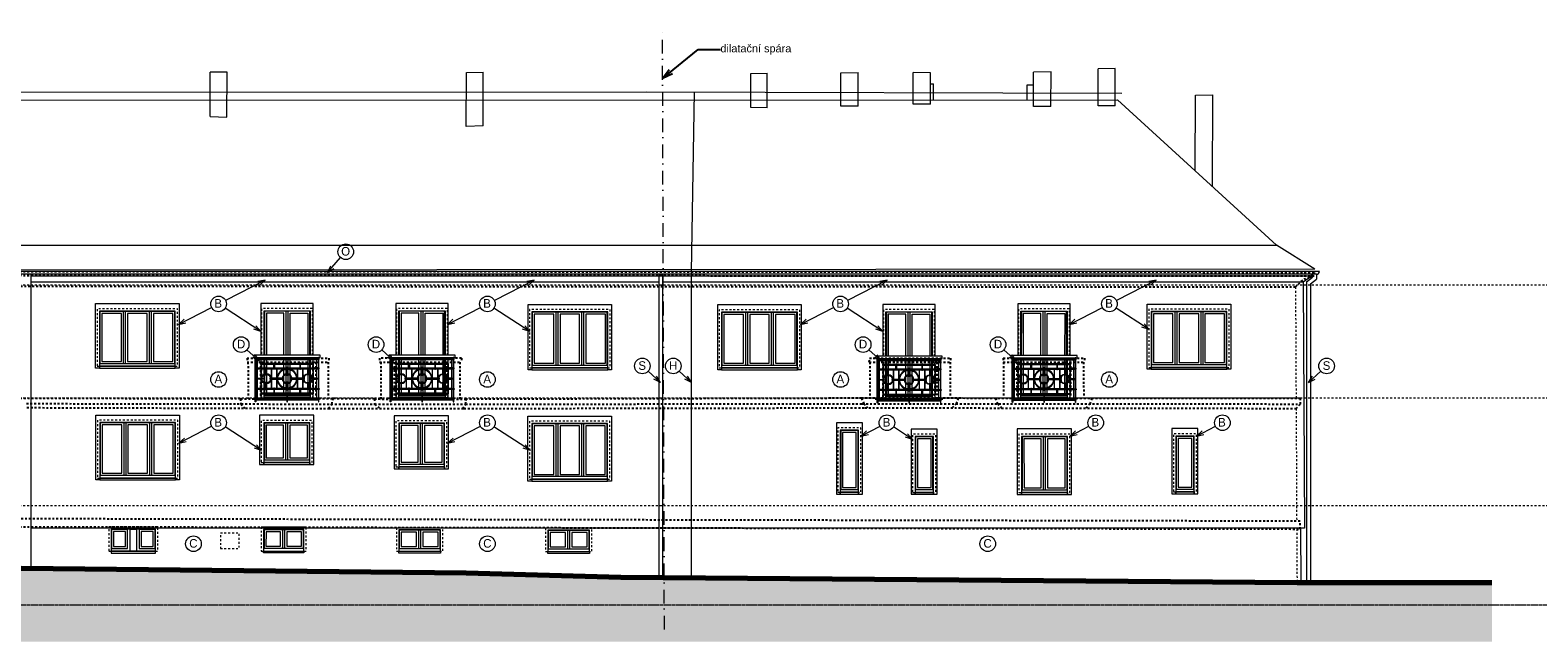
# Model space of a CAD drawing. Extents: x -52945 to 232648, y -59447 to 21255.
# Tile 19 of 21: x 77239 to 115844, y -28732 to -13073. Entities that reach past the tile are written whole.
import ezdxf

# ---------------------------------------------------------------- set-up
doc = ezdxf.new("R2010")
doc.units = 0
doc.header["$MEASUREMENT"] = 0
doc.linetypes.add('Čerchovaná', pattern=[670.277762, 352.777767, -176.388884, 0, -141.111112])
doc.linetypes.add('čárkovaná S', pattern=[100, 50, -50])
doc.layers.add('2D kreslení - obecné_Číslo_pera__241', color=9, linetype='Continuous', lineweight=13, true_color=0x808080)
doc.layers.add('vodorovné konstrukce_Číslo_pera__241', color=9, linetype='Continuous', lineweight=13, true_color=0x808080)
for name, color, linetype, lineweight in [('2D VÝPLNĚ_Číslo_pera__4', 91, 'Continuous', 13), ('2D ČÁRY_Číslo_pera__1', 7, 'Continuous', 15), ('2D ČÁRY_Číslo_pera__3', 150, 'Continuous', 13), ('blok P_hromosvody_Číslo_pera__1', 7, 'Continuous', 15), ('blok P_komíny_Číslo_pera__1', 7, 'Continuous', 15), ('blok P_pohled1_fasáda_Číslo_pera__1', 7, 'Continuous', 15), ('blok P_pohled1_fasáda_Číslo_pera__2', 1, 'Continuous', 25), ('blok P_pohled1_fasáda_Číslo_pera__3', 150, 'Continuous', 13), ('blok P_pohled1_střecha_Číslo_pera__1', 7, 'Continuous', 15), ('blok P_pohled1_terén_Číslo_pera__6', 190, 'Continuous', 70), ('blok P_pohled2_terén_Číslo_pera__1', 7, 'Continuous', 15), ('blok P_pohled2_terén_Číslo_pera__6', 190, 'Continuous', 70), ('KRESBA_Číslo_pera__1', 7, 'Continuous', 15), ('obrys_Číslo_pera__1', 7, 'Continuous', 15), ('POZNÁMKY.POPISKA_Číslo_pera__4', 91, 'Continuous', 13), ('POZNÁMKY.TEXT_Číslo_pera__4', 91, 'Continuous', 13)]:
    doc.layers.add(name, color=color, linetype=linetype, lineweight=lineweight)
doc.layers.add('vodorovné konstrukce', color=7, linetype='Continuous')
doc.styles.add('GENERATED_STYLE_1', font='arial.ttf')
doc.styles.add('GENERATED_STYLE_3', font='txt')
doc.styles.get("Standard").update_dxf_attribs({"font": 'txt', "bigfont": 'BIGFONT.SHX'})
doc.dimstyles.new('GENERATED_STYLE__3', dxfattribs={"dimtxt": 0.18, "dimasz": 273.6, "dimexe": 0.18, "dimexo": 0.0625, "dimgap": 0.09, "dimtad": 0, "dimtih": 1, "dimtoh": 1, "dimdec": 4, "dimzin": 0, "dimdsep": 46, "dimtxsty": 'Standard', "dimcen": 0.09, "dimadec": 0, "dimazin": 0, "dimtfac": 1, "dimtdec": 4, "dimtmove": 0, "dimatfit": 3, "dimldrblk": 'ARROWHEAD_3', "dimfxl": 1, "dimtolj": 1, "dimtzin": 0, "dimarcsym": 0})

# ---------------------------------------------------------------- blocks, each defined once
blk = doc.blocks.new('LINE_12097', base_point=(84854, -19278))
at = {"layer": 'vodorovné konstrukce_Číslo_pera__241', "linetype": 'Continuous'}
for q in [(85189, -18895), (84939, -19105), (85014, -19171)]:
    blk.add_line((84854, -19278), q, dxfattribs=at)
blk = doc.blocks.new('LINE_12099', base_point=(93381, -22092))
at = {"layer": 'vodorovné konstrukce_Číslo_pera__241', "linetype": 'Continuous'}
for q in [(93062, -21804), (93209, -22004), (93276, -21930)]:
    blk.add_line((93381, -22092), q, dxfattribs=at)
blk = doc.blocks.new('LINE_12100', base_point=(109968, -22092))
at = {"layer": 'vodorovné konstrukce_Číslo_pera__241', "linetype": 'Continuous'}
for q in [(110287, -21804), (110074, -21930), (110140, -22004)]:
    blk.add_line((109968, -22092), q, dxfattribs=at)
blk = doc.blocks.new('LINE_12101', base_point=(94174, -22092))
at = {"layer": 'vodorovné konstrukce_Číslo_pera__241', "linetype": 'Continuous'}
for q in [(93856, -21804), (94002, -22004), (94069, -21930)]:
    blk.add_line((94174, -22092), q, dxfattribs=at)
blk = doc.blocks.new('LINE_12110', base_point=(81044, -23644))
at = {"layer": 'vodorovné konstrukce_Číslo_pera__241', "linetype": 'Continuous'}
for q in [(81886, -23214), (81187, -23515), (81233, -23604)]:
    blk.add_line((81044, -23644), q, dxfattribs=at)
blk = doc.blocks.new('LINE_12111', base_point=(83163, -23836))
at = {"layer": 'vodorovné konstrukce_Číslo_pera__241', "linetype": 'Continuous'}
for q in [(82232, -23232), (82980, -23776), (83034, -23692)]:
    blk.add_line((83163, -23836), q, dxfattribs=at)
blk = doc.blocks.new('LINE_12112', base_point=(81038, -20605))
at = {"layer": 'vodorovné konstrukce_Číslo_pera__241', "linetype": 'Continuous'}
for q in [(81886, -20172), (81181, -20475), (81227, -20564)]:
    blk.add_line((81038, -20605), q, dxfattribs=at)
blk = doc.blocks.new('LINE_12113', base_point=(83149, -20784))
at = {"layer": 'vodorovné konstrukce_Číslo_pera__241', "linetype": 'Continuous'}
for q in [(82232, -20190), (82965, -20724), (83019, -20640)]:
    blk.add_line((83149, -20784), q, dxfattribs=at)
blk = doc.blocks.new('LINE_12114', base_point=(83258, -19471))
at = {"layer": 'vodorovné konstrukce_Číslo_pera__241', "linetype": 'Continuous'}
for q in [(82242, -19990), (83069, -19511), (83115, -19600)]:
    blk.add_line((83258, -19471), q, dxfattribs=at)
blk = doc.blocks.new('LINE_12115', base_point=(87928, -23644))
at = {"layer": 'vodorovné konstrukce_Číslo_pera__241', "linetype": 'Continuous'}
for q in [(88770, -23214), (88072, -23515), (88117, -23604)]:
    blk.add_line((87928, -23644), q, dxfattribs=at)
blk = doc.blocks.new('LINE_12116', base_point=(90048, -23836))
at = {"layer": 'vodorovné konstrukce_Číslo_pera__241', "linetype": 'Continuous'}
for q in [(89116, -23232), (89864, -23776), (89918, -23692)]:
    blk.add_line((90048, -23836), q, dxfattribs=at)
blk = doc.blocks.new('LINE_12117', base_point=(87922, -20605))
at = {"layer": 'vodorovné konstrukce_Číslo_pera__241', "linetype": 'Continuous'}
for q in [(88770, -20172), (88066, -20475), (88111, -20564)]:
    blk.add_line((87922, -20605), q, dxfattribs=at)
blk = doc.blocks.new('LINE_12118', base_point=(90033, -20784))
at = {"layer": 'vodorovné konstrukce_Číslo_pera__241', "linetype": 'Continuous'}
for q in [(89116, -20190), (89850, -20724), (89904, -20640)]:
    blk.add_line((90033, -20784), q, dxfattribs=at)
blk = doc.blocks.new('LINE_12119', base_point=(90143, -19471))
at = {"layer": 'vodorovné konstrukce_Číslo_pera__241', "linetype": 'Continuous'}
for q in [(89126, -19990), (89954, -19511), (89999, -19600)]:
    blk.add_line((90143, -19471), q, dxfattribs=at)
blk = doc.blocks.new('LINE_12124', base_point=(98513, -23463))
at = {"layer": 'vodorovné konstrukce_Číslo_pera__241', "linetype": 'Continuous'}
for q in [(99000, -23214), (98657, -23333), (98702, -23422)]:
    blk.add_line((98513, -23463), q, dxfattribs=at)
blk = doc.blocks.new('LINE_12123', base_point=(99836, -23549))
at = {"layer": 'vodorovné konstrukce_Číslo_pera__241', "linetype": 'Continuous'}
for q in [(99346, -23232), (99652, -23490), (99706, -23406)]:
    blk.add_line((99836, -23549), q, dxfattribs=at)
blk = doc.blocks.new('LINE_12120', base_point=(96965, -20605))
at = {"layer": 'vodorovné konstrukce_Číslo_pera__241', "linetype": 'Continuous'}
for q in [(97812, -20172), (97108, -20475), (97153, -20564)]:
    blk.add_line((96965, -20605), q, dxfattribs=at)
blk = doc.blocks.new('LINE_12121', base_point=(99075, -20784))
at = {"layer": 'vodorovné konstrukce_Číslo_pera__241', "linetype": 'Continuous'}
for q in [(98158, -20190), (98892, -20724), (98946, -20640)]:
    blk.add_line((99075, -20784), q, dxfattribs=at)
blk = doc.blocks.new('LINE_12122', base_point=(99185, -19471))
at = {"layer": 'vodorovné konstrukce_Číslo_pera__241', "linetype": 'Continuous'}
for q in [(98168, -19990), (98996, -19511), (99041, -19600)]:
    blk.add_line((99185, -19471), q, dxfattribs=at)
blk = doc.blocks.new('LINE_12125', base_point=(103859, -23463))
at = {"layer": 'vodorovné konstrukce_Číslo_pera__241', "linetype": 'Continuous'}
for q in [(104346, -23214), (104003, -23333), (104048, -23422)]:
    blk.add_line((103859, -23463), q, dxfattribs=at)
blk = doc.blocks.new('LINE_12126', base_point=(107102, -23463))
at = {"layer": 'vodorovné konstrukce_Číslo_pera__241', "linetype": 'Continuous'}
for q in [(107589, -23214), (107245, -23333), (107291, -23422)]:
    blk.add_line((107102, -23463), q, dxfattribs=at)
blk = doc.blocks.new('LINE_12127', base_point=(103849, -20605))
at = {"layer": 'vodorovné konstrukce_Číslo_pera__241', "linetype": 'Continuous'}
for q in [(104697, -20172), (103992, -20475), (104038, -20564)]:
    blk.add_line((103849, -20605), q, dxfattribs=at)
blk = doc.blocks.new('LINE_12128', base_point=(105889, -20738))
at = {"layer": 'vodorovné konstrukce_Číslo_pera__241', "linetype": 'Continuous'}
for q in [(105043, -20190), (105705, -20678), (105760, -20595)]:
    blk.add_line((105889, -20738), q, dxfattribs=at)
blk = doc.blocks.new('LINE_12129', base_point=(106069, -19471))
at = {"layer": 'vodorovné konstrukce_Číslo_pera__241', "linetype": 'Continuous'}
for q in [(105053, -19990), (105880, -19511), (105926, -19600)]:
    blk.add_line((106069, -19471), q, dxfattribs=at)
blk = doc.blocks.new('LINE_12132', base_point=(83109, -21544))
at = {"layer": 'vodorovné konstrukce_Číslo_pera__241', "linetype": 'Continuous'}
for q in [(82790, -21257), (82937, -21456), (83004, -21382)]:
    blk.add_line((83109, -21544), q, dxfattribs=at)
blk = doc.blocks.new('LINE_12133', base_point=(86564, -21544))
at = {"layer": 'vodorovné konstrukce_Číslo_pera__241', "linetype": 'Continuous'}
for q in [(86246, -21257), (86392, -21456), (86459, -21382)]:
    blk.add_line((86564, -21544), q, dxfattribs=at)
blk = doc.blocks.new('LINE_12134', base_point=(99035, -21544))
at = {"layer": 'vodorovné konstrukce_Číslo_pera__241', "linetype": 'Continuous'}
for q in [(98717, -21257), (98863, -21456), (98930, -21382)]:
    blk.add_line((99035, -21544), q, dxfattribs=at)
blk = doc.blocks.new('LINE_12135', base_point=(102491, -21544))
at = {"layer": 'vodorovné konstrukce_Číslo_pera__241', "linetype": 'Continuous'}
for q in [(102172, -21257), (102319, -21456), (102386, -21382)]:
    blk.add_line((102491, -21544), q, dxfattribs=at)
blk = doc.blocks.new('ARROWHEAD_3')
at = {"linetype": 'Continuous'}
blk.add_line((0, 0), (-1, 0), dxfattribs=at)
at = {"linetype": 'Continuous', "flags": 128}
blk.add_lwpolyline([(-1, 0.2679), (0, 0), (-1, -0.2679)], dxfattribs=at)

msp = doc.modelspace()

# ---------------------------------------------------------------- hatches: boundary and pattern name
at = {"layer": '2D VÝPLNĚ_Číslo_pera__4', "linetype": 'Continuous'}
msp.add_hatch(color=256, dxfattribs=at).paths.add_polyline_path([(56045, -26388), (56045, -28732), (114668, -28732), (114668, -27211), (109678, -27211), (92367, -27079), (88400, -26965), (76053, -26836), (61036, -26388)], flags=0)

# ---------------------------------------------------------------- linework, layer by layer
at = {"layer": '2D kreslení - obecné_Číslo_pera__241', "linetype": 'Continuous'}
for centre in [(85321, -18745), (82064, -20081), (88948, -20081), (97990, -20081), (104875, -20081), (82642, -21123), (86097, -21123), (98568, -21123), (102024, -21123), (92914, -21670), (93707, -21670), (110436, -21670), (82064, -22016), (88948, -22016), (97990, -22016), (104875, -22016), (82064, -23123), (88948, -23123), (99178, -23123), (104524, -23123), (107767, -23123), (81421, -26222), (88948, -26222), (101758, -26222)]:
    msp.add_circle(centre, 200, dxfattribs=at)
at = {"layer": '2D ČÁRY_Číslo_pera__1', "linetype": 'Čerchovaná'}
msp.add_line((93479, -28420), (93430, -13073), dxfattribs=at)
at = {"layer": '2D ČÁRY_Číslo_pera__1', "linetype": 'Continuous'}
for p, q in [((110138, -19195), (109149, -18577)), ((77262, -26848), (77262, -19323)), ((93341, -19367), (77262, -19367)), ((77262, -19517), (93341, -19517)), ((93341, -27087), (93341, -19323)), ((93441, -27087), (93441, -19323)), ((110038, -19367), (93441, -19367)), ((93441, -19517), (109838, -19517)), ((110077, -19323), (110077, -19400)), ((110177, -19323), (110177, -19450)), ((93341, -25819), (77262, -25819)), ((109870, -25819), (93441, -25819))]:
    msp.add_line(p, q, dxfattribs=at)
at = {"layer": '2D ČÁRY_Číslo_pera__1', "linetype": 'Continuous', "flags": 128}
for points in [[(79014, -21675), (79014, -21725), (78914, -21725), (78914, -20074), (81054, -20074), (81054, -21725), (80954, -21725), (80954, -21675)], [(84487, -21395), (84487, -20070), (83147, -20070), (83147, -21395)], [(87942, -21395), (87942, -20070), (86602, -20070), (86602, -21395)], [(79684, -21605), (79684, -20275), (79624, -20275), (79624, -21605)], [(80344, -21605), (80344, -20275), (80284, -20275), (80284, -21605)], [(83227, -21395), (83227, -20260), (84407, -20260), (84407, -21395)], [(84397, -21395), (84397, -20270), (83237, -20270), (83237, -21395)], [(83737, -21395), (83737, -20320), (83287, -20320), (83287, -21395)], [(83847, -21395), (83847, -20270), (83787, -20270), (83787, -21395)], [(83897, -21395), (83897, -20320), (84347, -20320), (84347, -21395)], [(86682, -21395), (86682, -20260), (87862, -20260), (87862, -21395)], [(87852, -21395), (87852, -20270), (86692, -20270), (86692, -21395)], [(87192, -21395), (87192, -20320), (86742, -20320), (86742, -21395)], [(87302, -21395), (87302, -20270), (87242, -20270), (87242, -21395)], [(87352, -21395), (87352, -20320), (87802, -20320), (87802, -21395)], [(90087, -21715), (90087, -21765), (89987, -21765), (89987, -20094), (92127, -20094), (92127, -21765), (92027, -21765), (92027, -21715)], [(90757, -21645), (90757, -20295), (90697, -20295), (90697, -21645)], [(91417, -21645), (91417, -20295), (91357, -20295), (91357, -21645)], [(94944, -21721), (94944, -21771), (94844, -21771), (94844, -20100), (96984, -20100), (96984, -21771), (96884, -21771), (96884, -21721)], [(95614, -21651), (95614, -20301), (95554, -20301), (95554, -21651)], [(96274, -21651), (96274, -20301), (96214, -20301), (96214, -21651)], [(100413, -21421), (100413, -20096), (99073, -20096), (99073, -21421)], [(99153, -21421), (99153, -20286), (100333, -20286), (100333, -21421)], [(100323, -21421), (100323, -20296), (99163, -20296), (99163, -21421)], [(99663, -21421), (99663, -20346), (99213, -20346), (99213, -21421)], [(99773, -21421), (99773, -20296), (99713, -20296), (99713, -21421)], [(99823, -21421), (99823, -20346), (100273, -20346), (100273, -21421)], [(103868, -21404), (103869, -20079), (102529, -20079), (102528, -21404)], [(102608, -21404), (102609, -20269), (103789, -20269), (103788, -21404)], [(103778, -21404), (103779, -20279), (102619, -20279), (102618, -21404)], [(103118, -21404), (103119, -20329), (102669, -20329), (102668, -21404)], [(103228, -21404), (103229, -20279), (103169, -20279), (103168, -21404)], [(103278, -21404), (103279, -20329), (103729, -20329), (103728, -21404)], [(105941, -21705), (105941, -21755), (105841, -21755), (105841, -20084), (107981, -20084), (107981, -21755), (107881, -21755), (107881, -21705)], [(106611, -21635), (106611, -20285), (106551, -20285), (106551, -21635)], [(107271, -21635), (107271, -20285), (107211, -20285), (107211, -21635)], [(83147, -21455), (83147, -22490)], [(83227, -22490), (83227, -21455)], [(83237, -21455), (83237, -22420), (84397, -22420), (84397, -21455)], [(83287, -21455), (83287, -22370), (83737, -22370), (83737, -21455)], [(83787, -21455), (83787, -22420), (83847, -22420), (83847, -21455)], [(84347, -21455), (84347, -22370), (83897, -22370), (83897, -21455)], [(84407, -21455), (84407, -22490)], [(84487, -22490), (84487, -21455)], [(86602, -21455), (86602, -22490)], [(86682, -22490), (86682, -21455)], [(86692, -21455), (86692, -22420), (87852, -22420), (87852, -21455)], [(86742, -21455), (86742, -22370), (87192, -22370), (87192, -21455)], [(87242, -21455), (87242, -22420), (87302, -22420), (87302, -21455)], [(87802, -21455), (87802, -22370), (87352, -22370), (87352, -21455)], [(87862, -21455), (87862, -22490)], [(87942, -22490), (87942, -21455)], [(99073, -21481), (99073, -22516)], [(99153, -22516), (99153, -21481)], [(99163, -21481), (99163, -22446), (100323, -22446), (100323, -21481)], [(99213, -21481), (99213, -22396), (99663, -22396), (99663, -21481)], [(99713, -21481), (99713, -22446), (99773, -22446), (99773, -21481)], [(100273, -21481), (100273, -22396), (99823, -22396), (99823, -21481)], [(100333, -21481), (100333, -22516)], [(100413, -22516), (100413, -21481)], [(102528, -21464), (102528, -22499)], [(102608, -22499), (102608, -21464)], [(102618, -21464), (102618, -22429), (103778, -22429), (103778, -21464)], [(102668, -21464), (102668, -22379), (103118, -22379), (103118, -21464)], [(103168, -21464), (103168, -22429), (103228, -22429), (103228, -21464)], [(103728, -21464), (103728, -22379), (103278, -22379), (103278, -21464)], [(103788, -21464), (103788, -22499)], [(103868, -22499), (103868, -21464)], [(84407, -22490), (84407, -22465), (83227, -22465), (83227, -22490)], [(87862, -22490), (87862, -22465), (86682, -22465), (86682, -22490)], [(100333, -22516), (100333, -22491), (99153, -22491), (99153, -22516)], [(103788, -22499), (103788, -22474), (102608, -22474), (102608, -22499)], [(79024, -24538), (79024, -24588), (78924, -24588), (78924, -22927), (81064, -22927), (81064, -24588), (80964, -24588), (80964, -24538)], [(79694, -24468), (79694, -23128), (79634, -23128), (79634, -24468)], [(80354, -24468), (80354, -23128), (80294, -23128), (80294, -24468)], [(84399, -24140), (84399, -24190), (84499, -24190), (84499, -22932), (83112, -22932), (83112, -24190), (83226, -24190), (83226, -24140)], [(83836, -24070), (83836, -23133), (83776, -23133), (83776, -24070)], [(87848, -24251), (87848, -24301), (87948, -24301), (87948, -22943), (86561, -22943), (86561, -24301), (86675, -24301), (86675, -24251)], [(87285, -24181), (87285, -23144), (87225, -23144), (87225, -24181)], [(90086, -24565), (90086, -24615), (89986, -24615), (89986, -22954), (92126, -22954), (92126, -24615), (92026, -24615), (92026, -24565)], [(90756, -24495), (90756, -23155), (90696, -23155), (90696, -24495)], [(91416, -24495), (91416, -23155), (91356, -23155), (91356, -24495)], [(98453, -24904), (98453, -24954), (98553, -24954), (98553, -23123), (97883, -23123), (97883, -24954), (97983, -24954), (97983, -24904)], [(100366, -24905), (100366, -24955), (100466, -24955), (100466, -23284), (99796, -23284), (99796, -24955), (99896, -24955), (99896, -24905)], [(103801, -24910), (103801, -24960), (103901, -24960), (103899, -23282), (102512, -23282), (102513, -24960), (102627, -24960), (102627, -24910)], [(103237, -24840), (103236, -23483), (103176, -23483), (103177, -24840)], [(107042, -24893), (107042, -24943), (107142, -24943), (107142, -23272), (106472, -23272), (106472, -24943), (106572, -24943), (106572, -24893)], [(83762, -26337), (83763, -25867), (83703, -25867), (83702, -26337)], [(87244, -26343), (87244, -25873), (87184, -25873), (87184, -26343)], [(91059, -26350), (91059, -25880), (90999, -25880), (90999, -26350)]]:
    msp.add_lwpolyline(points, dxfattribs=at)
at = {"layer": '2D ČÁRY_Číslo_pera__1', "linetype": 'čárkovaná S', "flags": 128}
for points in [[(78954, -21675), (81014, -21675), (81014, -20205), (78954, -20205)], [(90027, -21715), (92087, -21715), (92087, -20225), (90027, -20225)], [(94884, -21721), (96944, -21721), (96944, -20231), (94884, -20231)], [(105881, -21705), (107941, -21705), (107941, -20215), (105881, -20215)], [(78964, -24538), (81024, -24538), (81024, -23058), (78964, -23058)], [(83152, -24140), (84459, -24140), (84459, -23063), (83152, -23063)], [(86601, -24251), (87908, -24251), (87908, -23074), (86601, -23074)], [(90026, -24565), (92086, -24565), (92086, -23085), (90026, -23085)], [(97923, -24904), (98513, -24904), (98513, -23254), (97923, -23254)], [(99836, -24905), (100426, -24905), (100426, -23415), (99836, -23415)], [(102553, -24910), (103861, -24910), (103859, -23413), (102552, -23413)], [(106512, -24893), (107102, -24893), (107102, -23403), (106512, -23403)], [(79252, -26409), (80512, -26409), (80512, -25789), (79252, -25789)], [(83157, -26407), (84307, -26407), (84308, -25797), (83158, -25797)], [(86619, -26413), (87809, -26413), (87809, -25803), (86619, -25803)], [(90434, -26420), (91624, -26420), (91624, -25810), (90434, -25810)], [(82111, -26341), (82591, -26341), (82591, -25951), (82112, -25951)]]:
    msp.add_lwpolyline(points, close=True, dxfattribs=at)
at = {"layer": '2D ČÁRY_Číslo_pera__1', "linetype": 'Continuous', "flags": 128}
for points in [[(79014, -21675), (80954, -21675), (80954, -20265), (79014, -20265)], [(79024, -21605), (80944, -21605), (80944, -20275), (79024, -20275)], [(79074, -21555), (79574, -21555), (79574, -20325), (79074, -20325)], [(79734, -21555), (80234, -21555), (80234, -20325), (79734, -20325)], [(80394, -21555), (80894, -21555), (80894, -20325), (80394, -20325)], [(90087, -21715), (92027, -21715), (92027, -20285), (90087, -20285)], [(90097, -21645), (92017, -21645), (92017, -20295), (90097, -20295)], [(90147, -21595), (90647, -21595), (90647, -20345), (90147, -20345)], [(90807, -21595), (91307, -21595), (91307, -20345), (90807, -20345)], [(91467, -21595), (91967, -21595), (91967, -20345), (91467, -20345)], [(94944, -21721), (96884, -21721), (96884, -20291), (94944, -20291)], [(94954, -21651), (96874, -21651), (96874, -20301), (94954, -20301)], [(95004, -21601), (95504, -21601), (95504, -20351), (95004, -20351)], [(95664, -21601), (96164, -21601), (96164, -20351), (95664, -20351)], [(96324, -21601), (96824, -21601), (96824, -20351), (96324, -20351)], [(105941, -21705), (107881, -21705), (107881, -20275), (105941, -20275)], [(105951, -21635), (107871, -21635), (107871, -20285), (105951, -20285)], [(106001, -21585), (106501, -21585), (106501, -20335), (106001, -20335)], [(106661, -21585), (107161, -21585), (107161, -20335), (106661, -20335)], [(107321, -21585), (107821, -21585), (107821, -20335), (107321, -20335)], [(79024, -24538), (80964, -24538), (80964, -23118), (79024, -23118)], [(79034, -24468), (80954, -24468), (80954, -23128), (79034, -23128)], [(83226, -24140), (84399, -24140), (84399, -23123), (83226, -23123)], [(83236, -24070), (84389, -24070), (84389, -23133), (83236, -23133)], [(86675, -24251), (87848, -24251), (87848, -23134), (86675, -23134)], [(86685, -24181), (87838, -24181), (87838, -23144), (86685, -23144)], [(90086, -24565), (92026, -24565), (92026, -23145), (90086, -23145)], [(90096, -24495), (92016, -24495), (92016, -23155), (90096, -23155)], [(79084, -24418), (79584, -24418), (79584, -23178), (79084, -23178)], [(79744, -24418), (80244, -24418), (80244, -23178), (79744, -23178)], [(80404, -24418), (80904, -24418), (80904, -23178), (80404, -23178)], [(83286, -24020), (83726, -24020), (83726, -23183), (83286, -23183)], [(83886, -24020), (84339, -24020), (84339, -23183), (83886, -23183)], [(86735, -24131), (87175, -24131), (87175, -23194), (86735, -23194)], [(87335, -24131), (87788, -24131), (87788, -23194), (87335, -23194)], [(90146, -24445), (90646, -24445), (90646, -23205), (90146, -23205)], [(90806, -24445), (91306, -24445), (91306, -23205), (90806, -23205)], [(91466, -24445), (91966, -24445), (91966, -23205), (91466, -23205)], [(97983, -24904), (98453, -24904), (98453, -23314), (97983, -23314)], [(97993, -24834), (98443, -24834), (98443, -23324), (97993, -23324)], [(98043, -24784), (98393, -24784), (98393, -23374), (98043, -23374)], [(99896, -24905), (100366, -24905), (100366, -23475), (99896, -23475)], [(99906, -24835), (100356, -24835), (100356, -23485), (99906, -23485)], [(99956, -24785), (100306, -24785), (100306, -23535), (99956, -23535)], [(102627, -24910), (103801, -24910), (103799, -23473), (102626, -23473)], [(102637, -24840), (103791, -24840), (103789, -23483), (102636, -23483)], [(102687, -24790), (103127, -24790), (103126, -23533), (102686, -23533)], [(103287, -24790), (103741, -24790), (103739, -23533), (103286, -23533)], [(106572, -24893), (107042, -24893), (107042, -23463), (106572, -23463)], [(106582, -24823), (107032, -24823), (107032, -23473), (106582, -23473)], [(106632, -24773), (106982, -24773), (106982, -23523), (106632, -23523)], [(79312, -26409), (80452, -26409), (80452, -25849), (79312, -25849)], [(79322, -26339), (79732, -26339), (79732, -25859), (79322, -25859)], [(79802, -25849), (79962, -25849), (79962, -26410), (79802, -26410)], [(80032, -26340), (80442, -26340), (80442, -25860), (80032, -25860)], [(83217, -26407), (84247, -26407), (84248, -25857), (83218, -25857)], [(86679, -26413), (87749, -26413), (87749, -25863), (86679, -25863)], [(79372, -26289), (79682, -26289), (79682, -25909), (79372, -25909)], [(80082, -26290), (80392, -26290), (80392, -25910), (80082, -25910)], [(83227, -26337), (84237, -26337), (84238, -25867), (83228, -25867)], [(83277, -26287), (83652, -26287), (83653, -25917), (83278, -25917)], [(84187, -26287), (84188, -25917), (83813, -25917), (83812, -26287)], [(86689, -26343), (87739, -26343), (87739, -25873), (86689, -25873)], [(86739, -26293), (87134, -26293), (87134, -25923), (86739, -25923)], [(87689, -26293), (87689, -25923), (87294, -25923), (87294, -26293)], [(90494, -26420), (91564, -26420), (91564, -25870), (90494, -25870)], [(90504, -26350), (91554, -26350), (91554, -25880), (90504, -25880)], [(90554, -26300), (90949, -26300), (90949, -25930), (90554, -25930)], [(91504, -26300), (91504, -25930), (91109, -25930), (91109, -26300)], [(79312, -26409), (79312, -26459), (80452, -26459), (80452, -26409)], [(83217, -26407), (84247, -26407), (84247, -26457), (83217, -26457)], [(86679, -26413), (87749, -26413), (87749, -26463), (86679, -26463)], [(90494, -26420), (91564, -26420), (91564, -26470), (90494, -26470)]]:
    msp.add_lwpolyline(points, close=True, dxfattribs=at)
at = {"layer": '2D ČÁRY_Číslo_pera__1', "linetype": 'čárkovaná S', "flags": 128}
for points in [[(84467, -21395), (84467, -20200), (83167, -20200), (83167, -21395)], [(87922, -21395), (87922, -20200), (86622, -20200), (86622, -21395)], [(100393, -21421), (100393, -20226), (99093, -20226), (99093, -21421)], [(103848, -21404), (103849, -20209), (102549, -20209), (102548, -21404)], [(83167, -21455), (83167, -22490), (83227, -22490)], [(84467, -21455), (84467, -22490), (84407, -22490)], [(86622, -21455), (86622, -22490), (86682, -22490)], [(87922, -21455), (87922, -22490), (87862, -22490)], [(99093, -21481), (99093, -22516), (99153, -22516)], [(100393, -21481), (100393, -22516), (100333, -22516)], [(102548, -21464), (102548, -22499), (102608, -22499)], [(103848, -21464), (103848, -22499), (103788, -22499)]]:
    msp.add_lwpolyline(points, dxfattribs=at)
at = {"layer": '2D ČÁRY_Číslo_pera__3', "linetype": 'čárkovaná S'}
for p, q in [((171111, -19597), (-52945, -19597)), ((171111, -22497), (-52945, -22497)), ((171111, -25247), (-52945, -25247)), ((171111, -27797), (-5492, -27797)), ((232648, -27797), (56045, -27797))]:
    msp.add_line(p, q, dxfattribs=at)
at = {"layer": 'blok P_hromosvody_Číslo_pera__1', "linetype": 'Continuous'}
for p, q in [((65411, -14663), (93010, -14653)), ((93010, -14653), (105190, -14690)), ((94174, -19262), (94251, -14657)), ((94174, -27093), (94174, -19262))]:
    msp.add_line(p, q, dxfattribs=at)
at = {"layer": 'blok P_komíny_Číslo_pera__1', "linetype": 'Continuous'}
for p, q in [((81846, -15285), (81847, -14148)), ((82281, -14149), (81847, -14148)), ((82279, -15302), (82281, -14149)), ((88407, -15536), (88409, -14156)), ((88409, -14156), (88841, -14150)), ((88839, -15526), (88841, -14150)), ((95689, -15053), (95690, -14185)), ((95690, -14185), (96111, -14172)), ((96110, -15062), (96111, -14172)), ((97995, -15017), (97996, -14161)), ((97996, -14161), (98438, -14158)), ((98437, -15018), (98438, -14158)), ((99845, -14969), (99847, -14160)), ((100293, -14162), (99847, -14160)), ((100292, -14969), (100293, -14162)), ((102932, -15029), (102934, -14146)), ((103379, -14142), (102934, -14146)), ((103377, -15027), (103379, -14142)), ((104583, -15014), (104585, -14059)), ((105020, -14055), (104585, -14059)), ((105019, -15014), (105020, -14055)), ((100293, -14450), (100372, -14450)), ((100371, -14855), (100372, -14450)), ((102768, -14472), (102933, -14469)), ((102768, -14854), (102768, -14472)), ((96110, -15062), (95689, -15053)), ((98437, -15018), (97995, -15017)), ((100292, -14969), (99845, -14969)), ((103377, -15027), (102932, -15029)), ((105019, -15014), (104583, -15014)), ((107073, -16677), (107075, -14733)), ((107075, -14733), (107519, -14730)), ((107516, -17083), (107519, -14730)), ((81846, -15285), (82279, -15302)), ((88839, -15526), (88407, -15536))]:
    msp.add_line(p, q, dxfattribs=at)
at = {"layer": 'blok P_pohled1_fasáda_Číslo_pera__1', "linetype": 'Continuous'}
for p, q in [((109838, -19517), (109870, -25819)), ((109771, -25819), (109778, -27211))]:
    msp.add_line(p, q, dxfattribs=at)
at = {"layer": 'blok P_pohled1_fasáda_Číslo_pera__2', "linetype": 'čárkovaná S'}
for p, q in [((110115, -19274), (60741, -19250)), ((110115, -19274), (110115, -19374)), ((110115, -19374), (60741, -19350)), ((61190, -19616), (109639, -19645)), ((109639, -19645), (109859, -19443)), ((109859, -19443), (110027, -19384)), ((110027, -19384), (110115, -19374)), ((82792, -21474), (82792, -21574)), ((82792, -21474), (84890, -21474)), ((82792, -21574), (84890, -21574)), ((82817, -21575), (82818, -22511)), ((83137, -21574), (83138, -22511)), ((83146, -21586), (83147, -22490)), ((84550, -21573), (84551, -22510)), ((84870, -21573), (84871, -22510)), ((84890, -21474), (84890, -21574)), ((86183, -21472), (86183, -21572)), ((88281, -21472), (86183, -21472)), ((86183, -21572), (88281, -21572)), ((86217, -21572), (86218, -22517)), ((86557, -21572), (86558, -22517)), ((86601, -21586), (86602, -22490)), ((87906, -21572), (87907, -22522)), ((88241, -21572), (88241, -22523)), ((88281, -21472), (88281, -21572)), ((98726, -21573), (98728, -21473)), ((98726, -21573), (100807, -21573)), ((98728, -21473), (100807, -21473)), ((98737, -21574), (98738, -22496)), ((99072, -21612), (99073, -22516)), ((99077, -21573), (99078, -22497)), ((100456, -21571), (100457, -22498)), ((100794, -21573), (100795, -22498)), ((100807, -21473), (100807, -21573)), ((102153, -21473), (104233, -21473)), ((102153, -21473), (102153, -21573)), ((102153, -21573), (104233, -21573)), ((102166, -21573), (102166, -22499)), ((102506, -21573), (102506, -22500)), ((102528, -21596), (102528, -22499)), ((103874, -21573), (103875, -22501)), ((104214, -21573), (104215, -22501)), ((104233, -21473), (104233, -21573)), ((82626, -22512), (69930, -22490)), ((77143, -22633), (86061, -22648)), ((77154, -22736), (84883, -22758)), ((82626, -22512), (84994, -22506)), ((82626, -22512), (82632, -22642)), ((82632, -22642), (82736, -22752)), ((84967, -22646), (84868, -22758)), ((84883, -22758), (88347, -22759)), ((84967, -22646), (84994, -22506)), ((86054, -22515), (84994, -22506)), ((86054, -22515), (86061, -22648)), ((86054, -22515), (88409, -22523)), ((86061, -22648), (86194, -22759)), ((86061, -22648), (88385, -22649)), ((88313, -22759), (88385, -22649)), ((88347, -22759), (98612, -22742)), ((88385, -22649), (88409, -22523)), ((88385, -22649), (98544, -22636)), ((98537, -22496), (88409, -22523)), ((98528, -22496), (98584, -22636)), ((109769, -22506), (98537, -22496)), ((98544, -22636), (109766, -22644)), ((98584, -22636), (98683, -22742)), ((98612, -22742), (109655, -22756)), ((100949, -22638), (100849, -22745)), ((101005, -22498), (100949, -22638)), ((101956, -22500), (102012, -22639)), ((102012, -22639), (102116, -22747)), ((104369, -22640), (104269, -22749)), ((104425, -22501), (104369, -22640)), ((109655, -22756), (109766, -22644)), ((109766, -22644), (109769, -22506)), ((109758, -25644), (61068, -25554)), ((61068, -25755), (109758, -25844)), ((109758, -25844), (109758, -25644))]:
    msp.add_line(p, q, dxfattribs=at)
at = {"layer": 'blok P_pohled1_fasáda_Číslo_pera__3', "linetype": 'čárkovaná S'}
for p, q in [((109639, -19645), (109653, -22506)), ((109655, -22756), (109669, -25644)), ((109670, -25844), (109678, -27211))]:
    msp.add_line(p, q, dxfattribs=at)
at = {"layer": 'blok P_pohled1_střecha_Číslo_pera__1', "linetype": 'Continuous'}
for p, q in [((65604, -14872), (105078, -14853)), ((105078, -14853), (109149, -18577)), ((110138, -19195), (60665, -19233))]:
    msp.add_line(p, q, dxfattribs=at)
at = {"layer": 'blok P_pohled1_terén_Číslo_pera__6', "linetype": 'Continuous'}
for p, q in [((76053, -26836), (88400, -26965)), ((88400, -26965), (92367, -27079)), ((92367, -27079), (109678, -27211))]:
    msp.add_line(p, q, dxfattribs=at)
at = {"layer": 'blok P_pohled2_terén_Číslo_pera__1', "linetype": 'Continuous'}
for p, q in [((61715, -18577), (109149, -18577)), ((109920, -19517), (109920, -27211)), ((110020, -19568), (110020, -27211))]:
    msp.add_line(p, q, dxfattribs=at)
at = {"layer": 'blok P_pohled2_terén_Číslo_pera__6', "linetype": 'Continuous'}
msp.add_line((109678, -27211), (114668, -27211), dxfattribs=at)
at = {"layer": 'KRESBA_Číslo_pera__1', "linetype": 'Continuous'}
for p, q in [((84679, -22490), (82954, -22490)), ((82954, -22495), (84679, -22495)), ((84639, -22535), (82999, -22535)), ((82999, -22540), (84639, -22540)), ((84639, -22540), (84639, -22535)), ((84679, -22495), (84679, -22490)), ((88134, -22490), (86409, -22490)), ((86409, -22495), (88134, -22495)), ((88094, -22535), (86454, -22535)), ((86454, -22540), (88094, -22540)), ((88094, -22540), (88094, -22535)), ((88134, -22495), (88134, -22490)), ((100605, -22516), (98880, -22516)), ((98880, -22521), (100605, -22521)), ((100565, -22561), (98925, -22561)), ((98925, -22566), (100565, -22566)), ((100565, -22566), (100565, -22561)), ((100605, -22521), (100605, -22516)), ((104061, -22499), (102336, -22499)), ((102336, -22504), (104061, -22504)), ((104021, -22544), (102381, -22544)), ((102381, -22549), (104021, -22549)), ((104021, -22549), (104021, -22544)), ((104061, -22504), (104061, -22499))]:
    msp.add_line(p, q, dxfattribs=at)
at = {"layer": 'KRESBA_Číslo_pera__1', "linetype": 'Continuous', "flags": 128}
for points in [[(82969, -21455), (84669, -21455), (84669, -21395), (82969, -21395)], [(82999, -21500), (84639, -21500), (84639, -21480), (82999, -21480)], [(83019, -21455), (83019, -21989), (83144, -21989), (83144, -22003), (83019, -22003), (83019, -22585), (83012, -22592), (83004, -22585), (83004, -21455)], [(83079, -21725), (83079, -21740), (83144, -21740), (83144, -22250), (83079, -22250), (83079, -22265), (83144, -22265), (83144, -22385), (83812, -22385), (83812, -22585), (83819, -22592), (83826, -22585), (83826, -22385), (84494, -22385), (84494, -22265), (84559, -22265), (84559, -22250), (84494, -22250), (84494, -21740), (84559, -21740), (84559, -21725), (84494, -21725), (84494, -21605), (83144, -21605), (83144, -21725)], [(83476, -21590), (83496, -21590), (83496, -21755), (83476, -21755)], [(84162, -21590), (84142, -21590), (84142, -21755), (84162, -21755)], [(84619, -21455), (84619, -21989), (84494, -21989), (84494, -22003), (84619, -22003), (84619, -22585), (84627, -22592), (84634, -22585), (84634, -21455)], [(86424, -21455), (88124, -21455), (88124, -21395), (86424, -21395)], [(86454, -21500), (88094, -21500), (88094, -21480), (86454, -21480)], [(86474, -21455), (86474, -21989), (86599, -21989), (86599, -22003), (86474, -22003), (86474, -22585), (86467, -22592), (86459, -22585), (86459, -21455)], [(86534, -21725), (86534, -21740), (86599, -21740), (86599, -22250), (86534, -22250), (86534, -22265), (86599, -22265), (86599, -22385), (87267, -22385), (87267, -22585), (87274, -22592), (87281, -22585), (87281, -22385), (87949, -22385), (87949, -22265), (88014, -22265), (88014, -22250), (87949, -22250), (87949, -21740), (88014, -21740), (88014, -21725), (87949, -21725), (87949, -21605), (86599, -21605), (86599, -21725)], [(86931, -21590), (86951, -21590), (86951, -21755), (86931, -21755)], [(87617, -21590), (87597, -21590), (87597, -21755), (87617, -21755)], [(88074, -21455), (88074, -21989), (87949, -21989), (87949, -22003), (88074, -22003), (88074, -22585), (88082, -22592), (88089, -22585), (88089, -21455)], [(98895, -21481), (100595, -21481), (100595, -21421), (98895, -21421)], [(98925, -21526), (100565, -21526), (100565, -21506), (98925, -21506)], [(98945, -21481), (98945, -22015), (99070, -22015), (99070, -22029), (98945, -22029), (98945, -22611), (98938, -22618), (98930, -22611), (98930, -21481)], [(99402, -21616), (99422, -21616), (99422, -21781), (99402, -21781)], [(100088, -21616), (100068, -21616), (100068, -21781), (100088, -21781)], [(100545, -21481), (100545, -22015), (100420, -22015), (100420, -22029), (100545, -22029), (100545, -22611), (100553, -22618), (100560, -22611), (100560, -21481)], [(102351, -21464), (104051, -21464), (104051, -21404), (102351, -21404)], [(102381, -21509), (104021, -21509), (104021, -21489), (102381, -21489)], [(102401, -21464), (102401, -21998), (102526, -21998), (102526, -22012), (102401, -22012), (102401, -22595), (102393, -22602), (102386, -22595), (102386, -21464)], [(102461, -21734), (102461, -21749), (102526, -21749), (102526, -22259), (102461, -22259), (102461, -22274), (102526, -22274), (102526, -22394), (103194, -22394), (103194, -22594), (103201, -22601), (103208, -22594), (103208, -22394), (103876, -22394), (103876, -22274), (103941, -22274), (103941, -22259), (103876, -22259), (103876, -21749), (103941, -21749), (103941, -21734), (103876, -21734), (103876, -21614), (102526, -21614), (102526, -21734)], [(102858, -21599), (102878, -21599), (102878, -21764), (102858, -21764)], [(103544, -21599), (103524, -21599), (103524, -21764), (103544, -21764)], [(104001, -21464), (104001, -21998), (103876, -21998), (103876, -22012), (104001, -22012), (104001, -22595), (104009, -22602), (104016, -22595), (104016, -21464)], [(79014, -21725), (80954, -21725), (80954, -21675), (79014, -21675)], [(83114, -21742), (82999, -21742), (82999, -21722), (83114, -21722)], [(83192, -22006), (83077, -22006), (83077, -21986), (83192, -21986)], [(83159, -21725), (83159, -21620), (84479, -21620), (84479, -21725)], [(83159, -22250), (83159, -21740), (83409, -21740), (83409, -22250)], [(83273, -21905), (83293, -21905), (83293, -21710), (83273, -21710)], [(83729, -22006), (83729, -21986), (83374, -21986), (83374, -22006)], [(83424, -22250), (83424, -21740), (83549, -21740), (83549, -22250)], [(83564, -22250), (83564, -21740), (84074, -21740), (84074, -22250)], [(83808, -21905), (83828, -21905), (83828, -21710), (83808, -21710)], [(83909, -22006), (84264, -22006), (84264, -21986), (83909, -21986)], [(84089, -22250), (84089, -21740), (84214, -21740), (84214, -22250)], [(84229, -22250), (84229, -21740), (84479, -21740), (84479, -22250)], [(84343, -21905), (84363, -21905), (84363, -21710), (84343, -21710)], [(84444, -22006), (84559, -22006), (84559, -21986), (84444, -21986)], [(84524, -21745), (84639, -21745), (84639, -21720), (84524, -21720)], [(86570, -21742), (86454, -21742), (86454, -21722), (86570, -21722)], [(86647, -22006), (86532, -22006), (86532, -21986), (86647, -21986)], [(86614, -21725), (86614, -21620), (87934, -21620), (87934, -21725)], [(86614, -22250), (86614, -21740), (86864, -21740), (86864, -22250)], [(86728, -21905), (86748, -21905), (86748, -21710), (86728, -21710)], [(87184, -22006), (87184, -21986), (86829, -21986), (86829, -22006)], [(86879, -22250), (86879, -21740), (87004, -21740), (87004, -22250)], [(87019, -22250), (87019, -21740), (87529, -21740), (87529, -22250)], [(87263, -21905), (87283, -21905), (87283, -21710), (87263, -21710)], [(87364, -22006), (87719, -22006), (87719, -21986), (87364, -21986)], [(87544, -22250), (87544, -21740), (87669, -21740), (87669, -22250)], [(87684, -22250), (87684, -21740), (87934, -21740), (87934, -22250)], [(87798, -21905), (87818, -21905), (87818, -21710), (87798, -21710)], [(87899, -22006), (88015, -22006), (88015, -21986), (87899, -21986)], [(87979, -21745), (88094, -21745), (88094, -21720), (87979, -21720)], [(90087, -21765), (92027, -21765), (92027, -21715), (90087, -21715)], [(94944, -21771), (96884, -21771), (96884, -21721), (94944, -21721)], [(99041, -21768), (98925, -21768), (98925, -21748), (99041, -21748)], [(99005, -21751), (99005, -21766), (99070, -21766), (99070, -22276), (99005, -22276), (99005, -22291), (99070, -22291), (99070, -22411), (99738, -22411), (99738, -22611), (99745, -22618), (99752, -22611), (99752, -22411), (100420, -22411), (100420, -22291), (100485, -22291), (100485, -22276), (100420, -22276), (100420, -21766), (100485, -21766), (100485, -21751), (100420, -21751), (100420, -21631), (99070, -21631), (99070, -21751)], [(99085, -21751), (99085, -21646), (100405, -21646), (100405, -21751)], [(99085, -22276), (99085, -21766), (99335, -21766), (99335, -22276)], [(99199, -21931), (99219, -21931), (99219, -21736), (99199, -21736)], [(99350, -22276), (99350, -21766), (99475, -21766), (99475, -22276)], [(99490, -22276), (99490, -21766), (100000, -21766), (100000, -22276)], [(99734, -21931), (99754, -21931), (99754, -21736), (99734, -21736)], [(100015, -22276), (100015, -21766), (100140, -21766), (100140, -22276)], [(100155, -22276), (100155, -21766), (100405, -21766), (100405, -22276)], [(100269, -21931), (100289, -21931), (100289, -21736), (100269, -21736)], [(100450, -21771), (100565, -21771), (100565, -21746), (100450, -21746)], [(102496, -21752), (102381, -21752), (102381, -21732), (102496, -21732)], [(102574, -22015), (102459, -22015), (102459, -21995), (102574, -21995)], [(102541, -21734), (102541, -21629), (103861, -21629), (103861, -21734)], [(102541, -22259), (102541, -21749), (102791, -21749), (102791, -22259)], [(102655, -21914), (102675, -21914), (102675, -21719), (102655, -21719)], [(103111, -22015), (103111, -21995), (102756, -21995), (102756, -22015)], [(102806, -22259), (102806, -21749), (102931, -21749), (102931, -22259)], [(102946, -22259), (102946, -21749), (103456, -21749), (103456, -22259)], [(103190, -21914), (103210, -21914), (103210, -21719), (103190, -21719)], [(103291, -22015), (103646, -22015), (103646, -21995), (103291, -21995)], [(103471, -22259), (103471, -21749), (103596, -21749), (103596, -22259)], [(103611, -22259), (103611, -21749), (103861, -21749), (103861, -22259)], [(103725, -21914), (103745, -21914), (103745, -21719), (103725, -21719)], [(103826, -22015), (103941, -22015), (103941, -21995), (103826, -21995)], [(103906, -21754), (104021, -21754), (104021, -21729), (103906, -21729)], [(105941, -21755), (107881, -21755), (107881, -21705), (105941, -21705)], [(83114, -22267), (82999, -22267), (82999, -22247), (83114, -22247)], [(83159, -22370), (83159, -22265), (83424, -22265), (83549, -22265), (83564, -22265), (84074, -22265), (84089, -22265), (84214, -22265), (84229, -22265), (84479, -22265), (84479, -22370)], [(83273, -22085), (83273, -22280), (83293, -22280), (83293, -22085)], [(83476, -22400), (83496, -22400), (83496, -22235), (83476, -22235)], [(83808, -22085), (83808, -22280), (83828, -22280), (83828, -22085)], [(84162, -22400), (84142, -22400), (84142, -22235), (84162, -22235)], [(84343, -22085), (84343, -22280), (84363, -22280), (84363, -22085)], [(84524, -22245), (84639, -22245), (84639, -22270), (84524, -22270)], [(86570, -22267), (86454, -22267), (86454, -22247), (86570, -22247)], [(86614, -22370), (86614, -22265), (86879, -22265), (87004, -22265), (87019, -22265), (87529, -22265), (87544, -22265), (87669, -22265), (87684, -22265), (87934, -22265), (87934, -22370)], [(86728, -22085), (86728, -22280), (86748, -22280), (86748, -22085)], [(86931, -22400), (86951, -22400), (86951, -22235), (86931, -22235)], [(87263, -22085), (87263, -22280), (87283, -22280), (87283, -22085)], [(87617, -22400), (87597, -22400), (87597, -22235), (87617, -22235)], [(87798, -22085), (87798, -22280), (87818, -22280), (87818, -22085)], [(87979, -22245), (88094, -22245), (88094, -22270), (87979, -22270)], [(99041, -22293), (98925, -22293), (98925, -22273), (99041, -22273)], [(99119, -22032), (99003, -22032), (99003, -22012), (99119, -22012)], [(99085, -22396), (99085, -22291), (99350, -22291), (99475, -22291), (99490, -22291), (100000, -22291), (100015, -22291), (100140, -22291), (100155, -22291), (100405, -22291), (100405, -22396)], [(99199, -22111), (99199, -22306), (99219, -22306), (99219, -22111)], [(99655, -22032), (99655, -22012), (99300, -22012), (99300, -22032)], [(99402, -22426), (99422, -22426), (99422, -22261), (99402, -22261)], [(99734, -22111), (99734, -22306), (99754, -22306), (99754, -22111)], [(99835, -22032), (100190, -22032), (100190, -22012), (99835, -22012)], [(100088, -22426), (100068, -22426), (100068, -22261), (100088, -22261)], [(100269, -22111), (100269, -22306), (100289, -22306), (100289, -22111)], [(100370, -22032), (100486, -22032), (100486, -22012), (100370, -22012)], [(100450, -22271), (100565, -22271), (100565, -22296), (100450, -22296)], [(102496, -22277), (102381, -22277), (102381, -22257), (102496, -22257)], [(102541, -22379), (102541, -22274), (102806, -22274), (102931, -22274), (102946, -22274), (103456, -22274), (103471, -22274), (103596, -22274), (103611, -22274), (103861, -22274), (103861, -22379)], [(102655, -22094), (102655, -22289), (102675, -22289), (102675, -22094)], [(102858, -22409), (102878, -22409), (102878, -22244), (102858, -22244)], [(103190, -22094), (103190, -22289), (103210, -22289), (103210, -22094)], [(103544, -22409), (103524, -22409), (103524, -22244), (103544, -22244)], [(103725, -22094), (103725, -22289), (103745, -22289), (103745, -22094)], [(103906, -22254), (104021, -22254), (104021, -22279), (103906, -22279)], [(82999, -22540), (84639, -22540), (84639, -22490), (82999, -22490)], [(86454, -22540), (88094, -22540), (88094, -22490), (86454, -22490)], [(98925, -22566), (100565, -22566), (100565, -22516), (98925, -22516)], [(102381, -22549), (104021, -22549), (104021, -22499), (102381, -22499)], [(83226, -24190), (84399, -24190), (84399, -24140), (83226, -24140)], [(86675, -24301), (87848, -24301), (87848, -24251), (86675, -24251)], [(79024, -24588), (80964, -24588), (80964, -24538), (79024, -24538)], [(90086, -24615), (92026, -24615), (92026, -24565), (90086, -24565)], [(97983, -24954), (98453, -24954), (98453, -24904), (97983, -24904)], [(99896, -24955), (100366, -24955), (100366, -24905), (99896, -24905)], [(102627, -24960), (103801, -24960), (103801, -24910), (102627, -24910)], [(106572, -24943), (107042, -24943), (107042, -24893), (106572, -24893)]]:
    msp.add_lwpolyline(points, close=True, dxfattribs=at)
for points in [[(84574, -21455), (84574, -22490), (83064, -22490), (83064, -21455)], [(88029, -21455), (88029, -22490), (86519, -22490), (86519, -21455)], [(100500, -21481), (100500, -22516), (98990, -22516), (98990, -21481)], [(103956, -21464), (103956, -22499), (102446, -22499), (102446, -21464)]]:
    msp.add_lwpolyline(points, dxfattribs=at)
for points in [[(83159, -21995, 1), (83409, -21995, 1)], [(83174, -21995, -1), (83394, -21995, -1)], [(83564, -21995, 1), (84074, -21995, 1)], [(83579, -21995, -1), (84059, -21995, -1)], [(83694, -21995, 1), (83944, -21995, 1)], [(83709, -21995, -1), (83929, -21995, -1)], [(84479, -21995, -1), (84229, -21995, -1)], [(84464, -21995, 1), (84244, -21995, 1)], [(86614, -21995, 1), (86864, -21995, 1)], [(86629, -21995, -1), (86849, -21995, -1)], [(87019, -21995, 1), (87529, -21995, 1)], [(87034, -21995, -1), (87514, -21995, -1)], [(87149, -21995, 1), (87399, -21995, 1)], [(87164, -21995, -1), (87384, -21995, -1)], [(87934, -21995, -1), (87684, -21995, -1)], [(87919, -21995, 1), (87699, -21995, 1)], [(99085, -22021, 1), (99335, -22021, 1)], [(99100, -22021, -1), (99320, -22021, -1)], [(99490, -22021, 1), (100000, -22021, 1)], [(99505, -22021, -1), (99985, -22021, -1)], [(99620, -22021, 1), (99870, -22021, 1)], [(99635, -22021, -1), (99855, -22021, -1)], [(100405, -22021, -1), (100155, -22021, -1)], [(100390, -22021, 1), (100170, -22021, 1)], [(102541, -22004, 1), (102791, -22004, 1)], [(102556, -22004, -1), (102776, -22004, -1)], [(102946, -22004, 1), (103456, -22004, 1)], [(102961, -22004, -1), (103441, -22004, -1)], [(103076, -22004, 1), (103326, -22004, 1)], [(103091, -22004, -1), (103311, -22004, -1)], [(103861, -22004, -1), (103611, -22004, -1)], [(103846, -22004, 1), (103626, -22004, 1)]]:
    msp.add_lwpolyline(points, format="xyb", close=True, dxfattribs=at)
at = {"layer": 'obrys_Číslo_pera__1', "linetype": 'Continuous'}
for p, q in [((110252, -19248), (60576, -19248)), ((110177, -19323), (60651, -19323)), ((109838, -19517), (110038, -19367)), ((109920, -19518), (110077, -19400)), ((110020, -19568), (110177, -19450)), ((110038, -19317), (110038, -19367))]:
    msp.add_line(p, q, dxfattribs=at)
msp.add_arc((110177, -19248), 75, 270, 0, dxfattribs=at)

# ---------------------------------------------------------------- block references
at = {"layer": 'vodorovné konstrukce', "linetype": 'Continuous'}
for name, p in [('LINE_12097', (84854, -19278)), ('LINE_12114', (83258, -19471)), ('LINE_12119', (90143, -19471)), ('LINE_12122', (99185, -19471)), ('LINE_12129', (106069, -19471)), ('LINE_12112', (81038, -20605)), ('LINE_12113', (83149, -20784)), ('LINE_12117', (87922, -20605)), ('LINE_12118', (90033, -20784)), ('LINE_12120', (96965, -20605)), ('LINE_12121', (99075, -20784)), ('LINE_12127', (103849, -20605)), ('LINE_12128', (105889, -20738)), ('LINE_12132', (83109, -21544)), ('LINE_12133', (86564, -21544)), ('LINE_12134', (99035, -21544)), ('LINE_12135', (102491, -21544)), ('LINE_12099', (93381, -22092)), ('LINE_12101', (94174, -22092)), ('LINE_12100', (109968, -22092)), ('LINE_12110', (81044, -23644)), ('LINE_12111', (83163, -23836)), ('LINE_12115', (87928, -23644)), ('LINE_12116', (90048, -23836)), ('LINE_12124', (98513, -23463)), ('LINE_12123', (99836, -23549)), ('LINE_12125', (103859, -23463)), ('LINE_12126', (107102, -23463))]:
    msp.add_blockref(name, p, dxfattribs=at)

# ---------------------------------------------------------------- texts
at = {"layer": 'POZNÁMKY.POPISKA_Číslo_pera__4', "linetype": 'Continuous', "insert": (94913, -13570), "char_height": 200, "width": 1779.2, "attachment_point": 4, "style": 'GENERATED_STYLE_1'}
msp.add_mtext('{dilatační spára}', dxfattribs=at)
at = {"layer": 'POZNÁMKY.TEXT_Číslo_pera__4', "linetype": 'Continuous', "char_height": 220, "attachment_point": 4, "style": 'GENERATED_STYLE_3'}
for s, insert in [('{O}', (85203, -18736)), ('{B}', (81955, -20068)), ('{B}', (88840, -20068)), ('{B}', (97882, -20068)), ('{B}', (104766, -20068)), ('{D}', (82533, -21110)), ('{D}', (85988, -21110)), ('{D}', (98459, -21110)), ('{D}', (101915, -21110)), ('{S}', (92813, -21661)), ('{H}', (93598, -21658)), ('{S}', (110335, -21661)), ('{A}', (81959, -22003)), ('{A}', (88844, -22003)), ('{A}', (97886, -22003)), ('{A}', (104770, -22003)), ('{B}', (81955, -23111)), ('{B}', (88840, -23111)), ('{B}', (99070, -23111)), ('{B}', (104416, -23111)), ('{B}', (107658, -23111)), ('{C}', (81312, -26213)), ('{C}', (88840, -26213)), ('{C}', (101649, -26213))]:
    msp.add_mtext(s, dxfattribs=dict(at, insert=insert))

# ---------------------------------------------------------------- leaders
at = {"layer": 'POZNÁMKY.POPISKA_Číslo_pera__4', "linetype": 'Continuous', "annotation_type": 0, "has_hookline": 1, "hookline_direction": 0, "text_width": 1030}
msp.add_leader([(93430, -14307), (94345, -13570), (94913, -13570)], dimstyle='GENERATED_STYLE__3', dxfattribs=at)

doc.saveas('drawing.dxf')
